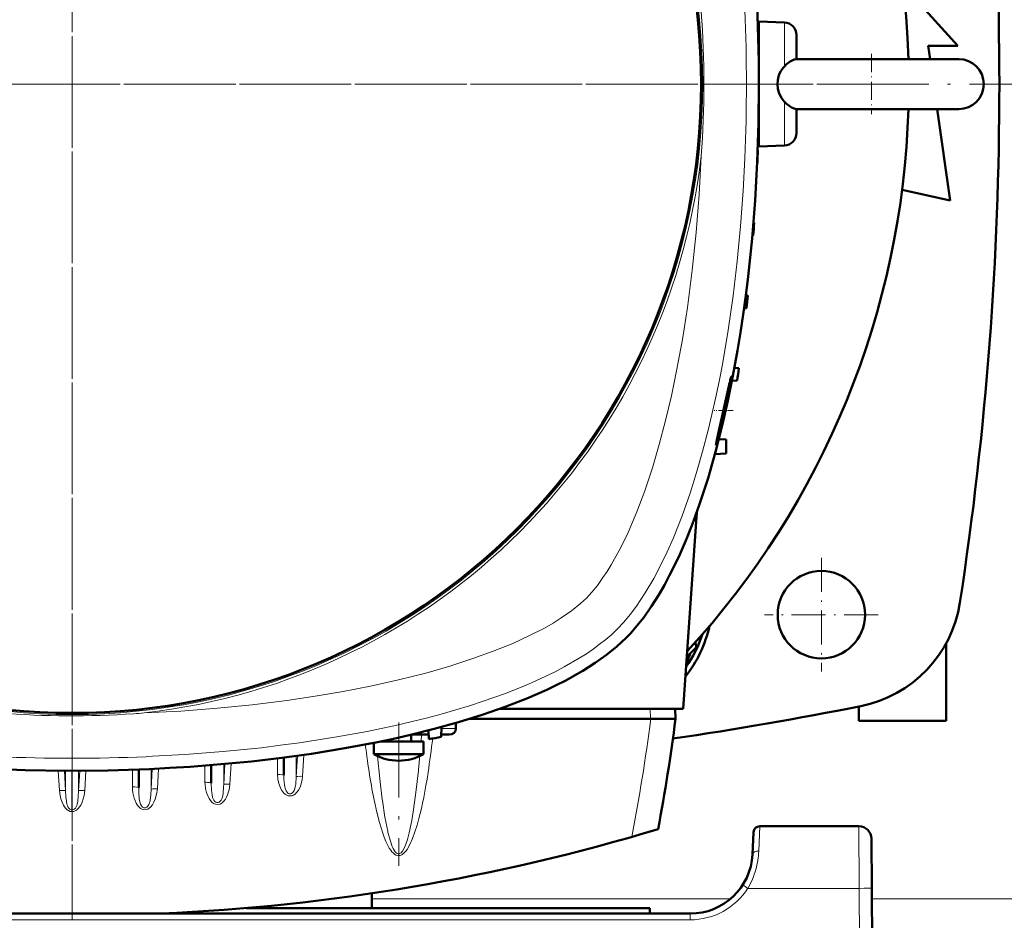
# Model space of a CAD drawing. Extents: x -1976 to 2357, y -1844 to 653.
# Tile 28 of 56: x 388 to 546, y -1489 to -1345. Entities that reach past the tile are written whole.
import ezdxf

# ---------------------------------------------------------------- set-up
doc = ezdxf.new("R2010")
doc.units = 0
doc.linetypes.add('DASHDOT', pattern=[18.5, 12, -3, 0.5, -3])

msp = doc.modelspace()

# ---------------------------------------------------------------- linework, layer by layer
at = {"color": 7, "linetype": 'DASHDOT', "lineweight": 18}
for p, q in [((396.57, -1181.13), (396.57, -1529.53)), ((396.57, -1224.03), (396.57, -1486.62)), ((570.77, -1355.33), (222.37, -1355.33)), ((527.86, -1355.32), (265.27, -1355.32)), ((448.87, -1457.61), (448.87, -1480.55))]:
    msp.add_line(p, q, dxfattribs=at)
at = {"color": 7, "lineweight": 50}
for p, q in [((529.63, -1339.51), (538.44, -1349.2)), ((510.64, -1345.46), (506.57, -1345.32)), ((506.57, -1365.32), (506.57, -1345.32)), ((506.57, -1347.7), (506.46, -1347.69)), ((512.57, -1351.33), (512.57, -1347.46)), ((533.69, -1349.2), (533.99, -1351.32)), ((538.44, -1349.2), (533.69, -1349.2)), ((512.54, -1351.32), (531.28, -1351.32)), ((517.85, -1351.32), (512.57, -1351.32)), ((538.57, -1351.32), (517.85, -1351.32)), ((531.28, -1351.32), (538.57, -1351.32)), ((512.54, -1359.32), (531.28, -1359.32)), ((512.57, -1362.76), (512.57, -1359.32)), ((531.28, -1359.32), (538.57, -1359.32)), ((535.12, -1359.32), (537.19, -1373.95)), ((506.57, -1362.95), (506.46, -1362.95)), ((512.57, -1363.18), (512.57, -1362.76)), ((506.57, -1365.32), (510.64, -1365.18)), ((506.36, -1365.95), (506.39, -1365.95)), ((506.28, -1367.95), (506.32, -1367.95)), ((537.19, -1373.95), (529.49, -1372.24)), ((505.68, -1377.57), (505.8, -1377.57)), ((505.5, -1379.58), (505.66, -1379.57)), ((504.46, -1389.19), (504.79, -1389.2)), ((504.19, -1391.21), (504.58, -1391.2)), ((503.36, -1400.82), (502.64, -1400.8)), ((503.08, -1402.82), (502.25, -1402.85)), ((500.15, -1412.21), (501.34, -1412.27)), ((501.34, -1414.52), (501.34, -1412.27)), ((499.52, -1414.62), (501.34, -1414.52)), ((496.62, -1423.89), (494.41, -1455.42)), ((509.57, -1440.3), (509.57, -1440.34)), ((494.99, -1447.11), (496.57, -1445.53)), ((496.57, -1445.53), (496.36, -1444.75)), ((536.57, -1457.32), (536.57, -1444.89)), ((516.58, -1447.32), (516.55, -1447.32)), ((494.41, -1455.42), (465, -1455.42)), ((493.17, -1455.42), (493.22, -1457.02)), ((522.57, -1455.03), (522.57, -1457.32)), ((489.22, -1457.02), (460.18, -1457.02)), ((489.22, -1457.02), (489.24, -1457.02)), ((489.24, -1457.02), (493.22, -1457.02)), ((455.75, -1458.31), (455.69, -1459.9)), ((458.01, -1457.67), (458.05, -1458.55)), ((536.57, -1457.32), (522.57, -1457.32)), ((450.87, -1460.62), (450.87, -1459.55)), ((450.96, -1459.52), (453.16, -1459.52)), ((453.66, -1459.52), (453.16, -1459.52)), ((453.69, -1460.26), (453.64, -1458.86)), ((456.96, -1459.52), (455.7, -1459.52)), ((444.87, -1462.65), (444.87, -1460.86)), ((452.16, -1460.62), (446.01, -1460.62)), ((446.87, -1460.62), (446.87, -1460.44)), ((452.87, -1460.62), (452.16, -1460.62)), ((452.87, -1462.65), (452.87, -1460.62)), ((430.48, -1463.21), (430.48, -1466.05)), ((446.59, -1462.65), (444.87, -1462.65)), ((452.16, -1462.65), (446.59, -1462.65)), ((452.16, -1462.65), (452.87, -1462.65)), ((418.85, -1464.43), (418.85, -1467.29)), ((407.23, -1465.12), (407.23, -1468.03)), ((522.59, -1474.21), (506.72, -1474.21)), ((505.72, -1475.16), (505.54, -1478.73)), ((524.59, -1476.2), (524.64, -1484.16)), ((444.57, -1487.32), (444.57, -1484.96)), ((525.07, -1566.21), (524.64, -1484.16)), ((495.55, -1488.21), (297.57, -1488.21)), ((424.47, -1487.32), (489.07, -1487.32)), ((489.07, -1488.21), (489.07, -1487.32))]:
    msp.add_line(p, q, dxfattribs=at)
at = {"color": 7, "lineweight": 18}
for p, q in [((510.64, -1352.49), (510.64, -1345.46)), ((510.64, -1364.65), (510.64, -1358.15)), ((510.64, -1365.18), (510.64, -1364.65)), ((489.17, -1455.42), (489.22, -1457.02)), ((455.74, -1458.55), (458.05, -1458.55)), ((452.53, -1459.52), (452.45, -1460.62)), ((429.48, -1465.93), (429.48, -1463.33)), ((432.67, -1462.91), (432.47, -1466.28)), ((432.47, -1462.94), (432.47, -1466.28)), ((433.67, -1462.77), (433.47, -1466.23)), ((437.28, -1462.3), (436.89, -1462.35)), ((417.85, -1467.17), (417.85, -1464.51)), ((421.04, -1464.24), (420.85, -1467.53)), ((420.85, -1464.26), (420.85, -1467.53)), ((422.04, -1464.15), (421.84, -1467.47)), ((394.35, -1465.31), (394.54, -1468.48)), ((395.34, -1465.32), (395.53, -1468.53)), ((395.53, -1465.32), (395.53, -1468.53)), ((396.54, -1471.58), (396.54, -1465.32)), ((396.59, -1471.58), (396.59, -1465.32)), ((397.79, -1465.32), (397.6, -1468.53)), ((397.6, -1465.32), (397.6, -1468.53)), ((398.78, -1465.31), (398.59, -1468.48)), ((406.23, -1467.91), (406.23, -1465.16)), ((409.41, -1465.03), (409.22, -1468.28)), ((409.22, -1465.04), (409.22, -1468.28)), ((410.41, -1464.98), (410.22, -1468.23)), ((433.46, -1466.27), (433.47, -1466.23)), ((446.26, -1470.1), (446.24, -1469.93)), ((396.54, -1471.58), (396.59, -1471.58)), ((506.54, -1478.18), (506.72, -1474.21)), ((522.64, -1484.16), (522.59, -1474.21)), ((447.16, -1475.17), (447.12, -1475)), ((522.64, -1484.16), (504.8, -1484.16)), ((522.64, -1484.16), (523.07, -1566.21)), ((502.03, -1485.82), (444.57, -1485.82)), ((588.03, -1485.82), (524.64, -1485.82)), ((495.55, -1488.21), (495.55, -1489.2)), ((495.55, -1489.2), (297.57, -1489.2))]:
    msp.add_line(p, q, dxfattribs=at)
at = {"color": 7, "linetype": 'DASHDOT', "lineweight": 18, "ltscale": 0.241299}
msp.add_line((524.57, -1350.5), (524.57, -1360.15), dxfattribs=at)
at = {"color": 7, "linetype": 'DASHDOT', "lineweight": 18, "ltscale": 0.125203}
msp.add_line((511.05, -1355.32), (506.04, -1355.32), dxfattribs=at)
at = {"color": 7, "linetype": 'DASHDOT', "lineweight": 18, "ltscale": 0.076286}
msp.add_line((502.46, -1407.62), (499.4, -1407.62), dxfattribs=at)
at = {"color": 7, "linetype": 'DASHDOT', "lineweight": 18, "ltscale": 0.454999}
for p, q in [((516.57, -1431.22), (516.57, -1449.42)), ((525.67, -1440.32), (507.47, -1440.32))]:
    msp.add_line(p, q, dxfattribs=at)
at = {"color": 7, "linetype": 'DASHDOT', "lineweight": 18, "ltscale": 0.097552}
msp.add_line((396.57, -1488.54), (396.57, -1484.63), dxfattribs=at)
at = {"color": 7, "lineweight": 50}
for points in [[(510.64, -1352.49), (510.99, -1352.16), (511.59, -1351.71), (512.21, -1351.4), (512.54, -1351.32)], [(509.53, -1355.32), (509.57, -1354.7), (509.71, -1354.09), (509.87, -1353.65), (510.08, -1353.23), (510.43, -1352.72), (510.64, -1352.49)], [(506.57, -1355.32), (506.5, -1361.57), (506.29, -1367.78), (505.94, -1373.95), (505.46, -1380.07), (504.83, -1386.13), (504.46, -1389.2), (504.04, -1392.25), (503.61, -1395.13), (503.14, -1397.99), (502.4, -1402.07), (501.59, -1406.08), (500.69, -1410.02)], [(510.64, -1358.15), (510.38, -1357.86), (510.16, -1357.55), (509.81, -1356.86), (509.6, -1356.11), (509.53, -1355.32)], [(512.54, -1359.32), (512.2, -1359.24), (511.81, -1359.06), (511.37, -1358.78), (511, -1358.49), (510.64, -1358.15)], [(500.12, -1411.87), (500.53, -1410.34), (501.28, -1407.2), (501.81, -1404.61), (502.15, -1402.56), (502.19, -1402.17), (502.19, -1402.14), (502.18, -1402.13), (502.18, -1402.12), (502.18, -1402.12), (502.18, -1402.12)], [(502.18, -1402.12), (502.18, -1402.12), (502.17, -1402.13), (502.15, -1402.17), (502.04, -1402.54)], [(501.76, -1403.72), (500.74, -1408.27), (500.21, -1410.62), (499.82, -1412.37), (499.7, -1412.97), (499.69, -1413.1)], [(500.69, -1410.02), (499.62, -1414.23), (498.42, -1418.43), (497.76, -1420.52), (497.07, -1422.6), (496.08, -1425.34), (495.02, -1428.04), (493.88, -1430.69)], [(499.7, -1413.12), (499.7, -1413.12), (499.71, -1413.12), (499.72, -1413.09), (499.81, -1412.88)], [(493.88, -1430.69), (493.12, -1432.33), (492.27, -1434.01), (491.44, -1435.57), (490.53, -1437.14), (489.38, -1438.97), (488.12, -1440.75), (486.76, -1442.45), (486.04, -1443.27), (485.29, -1444.05)], [(485.29, -1444.05), (483.8, -1445.43), (482.14, -1446.77), (480.33, -1448.05), (478.38, -1449.29), (477.02, -1450.08), (475.62, -1450.84), (474.12, -1451.6), (472.58, -1452.34), (469.41, -1453.73), (465.91, -1455.09), (462.25, -1456.36), (458.46, -1457.54), (454.57, -1458.62), (450.57, -1459.61), (448.03, -1460.19), (445.46, -1460.73), (440.24, -1461.72), (434.93, -1462.59), (430.14, -1463.25), (425.29, -1463.82), (420.41, -1464.29), (415.49, -1464.68), (412.23, -1464.88), (408.95, -1465.05), (405.62, -1465.18), (402.27, -1465.26), (395.63, -1465.32), (389.03, -1465.22), (382.44, -1464.97)]]:
    msp.add_lwpolyline(points, dxfattribs=at)
at = {"color": 7, "lineweight": 18}
for points in [[(484.19, -1430.04), (484.91, -1428.62), (485.61, -1427.14), (486.33, -1425.5), (487.02, -1423.82), (488.28, -1420.46), (489.5, -1416.81), (490.61, -1413.05), (491.63, -1409.19), (492.55, -1405.25), (493.39, -1401.25), (494.31, -1396.22), (495.11, -1391.13), (495.51, -1388.14), (495.88, -1385.14), (496.51, -1379.09), (496.98, -1373), (497.32, -1366.88)], [(483.87, -1442.63), (484.93, -1441.5), (485.96, -1440.28), (486.95, -1438.95), (487.67, -1437.91), (488.37, -1436.82), (489.72, -1434.54), (490.83, -1432.44), (491.88, -1430.25), (492.87, -1428), (493.58, -1426.26), (494.26, -1424.49), (495.54, -1420.87), (496.59, -1417.56), (497.55, -1414.2), (498.45, -1410.77), (499.05, -1408.25), (499.62, -1405.71), (500.18, -1402.98), (500.71, -1400.24), (501.64, -1394.77), (502.43, -1389.24), (503.09, -1383.67), (503.62, -1378.06), (504.03, -1372.42), (504.31, -1367.18)], [(478.93, -1437.68), (479.8, -1436.73), (480.7, -1435.63), (481.59, -1434.39), (482.26, -1433.39), (482.92, -1432.32), (484.19, -1430.04)], [(408.12, -1456.07), (414, -1455.76), (419.85, -1455.31), (425.43, -1454.75), (430.96, -1454.06), (435.48, -1453.39), (439.96, -1452.63), (444.38, -1451.76), (448.83, -1450.77), (453.2, -1449.67), (457.04, -1448.57), (460.77, -1447.36), (464.01, -1446.19), (467.13, -1444.92), (469.74, -1443.72), (472.21, -1442.46), (473.6, -1441.66), (474.91, -1440.84), (476.57, -1439.69), (478, -1438.54), (478.93, -1437.68)], [(408.42, -1463.06), (414.6, -1462.73), (420.76, -1462.25), (426.88, -1461.63), (429.95, -1461.25), (433.01, -1460.84), (436, -1460.39), (438.96, -1459.91), (443.81, -1459.02), (448.59, -1458.01), (453.3, -1456.88), (455.67, -1456.25), (458.01, -1455.58), (460.22, -1454.91), (462.4, -1454.2), (465.84, -1452.98), (469.16, -1451.66), (470.83, -1450.94), (472.46, -1450.18), (473.95, -1449.45), (475.4, -1448.68), (477.78, -1447.31), (478.93, -1446.58), (480.03, -1445.83), (481.06, -1445.07), (482.03, -1444.3), (482.99, -1443.47), (483.87, -1442.63)], [(439.2, -1461.9), (438.89, -1462), (438.25, -1462.14), (437.28, -1462.3)], [(446.24, -1469.93), (445.83, -1466.59), (445.48, -1462.97)], [(429.48, -1465.93), (429.53, -1466.66), (429.68, -1467.38), (429.93, -1468.06), (430.13, -1468.42), (430.36, -1468.76), (430.55, -1468.96), (430.76, -1469.13), (430.96, -1469.25), (431.18, -1469.33), (431.4, -1469.36), (431.63, -1469.35)], [(430.48, -1466.05), (430.49, -1466.66), (430.56, -1467.5), (430.63, -1467.92), (430.76, -1468.35), (430.85, -1468.56), (430.99, -1468.77), (431.19, -1468.94), (431.35, -1469), (431.53, -1469.02), (431.72, -1468.96), (431.9, -1468.83), (432.04, -1468.67), (432.14, -1468.47), (432.26, -1468.14), (432.32, -1467.91), (432.39, -1467.45), (432.47, -1466.28)], [(432.22, -1469.11), (432.58, -1468.77), (432.86, -1468.36), (433.13, -1467.79), (433.32, -1467.19), (433.41, -1466.74), (433.46, -1466.27)], [(432.47, -1466.28), (432.49, -1466.26), (432.58, -1466.24), (432.73, -1466.22), (433.1, -1466.21), (433.47, -1466.23)], [(452.03, -1465.3), (451.64, -1468.79), (451.2, -1471.92), (450.96, -1473.29)], [(410.22, -1468.23), (410.1, -1469.08), (409.87, -1469.9), (409.68, -1470.35), (409.44, -1470.77), (409.14, -1471.16), (408.93, -1471.33), (408.71, -1471.47), (408.33, -1471.58), (407.95, -1471.55), (407.74, -1471.47), (407.54, -1471.35), (407.21, -1471.04), (407.01, -1470.78), (406.84, -1470.49), (406.66, -1470.1), (406.51, -1469.71), (406.31, -1468.88), (406.25, -1468.4), (406.23, -1467.91)], [(407.52, -1470.65), (407.38, -1470.09), (407.33, -1469.82), (407.24, -1468.78), (407.23, -1468.03)], [(417.85, -1467.17), (417.86, -1467.52), (417.94, -1468.17), (418.1, -1468.8), (418.35, -1469.46), (418.51, -1469.77), (418.71, -1470.07), (418.95, -1470.34), (419.23, -1470.56), (419.55, -1470.7), (419.92, -1470.74), (420.28, -1470.65), (420.61, -1470.46), (420.89, -1470.19), (421.12, -1469.88), (421.31, -1469.54), (421.47, -1469.19), (421.71, -1468.38), (421.84, -1467.51), (421.84, -1467.47)], [(418.85, -1467.29), (418.9, -1468.47), (418.98, -1469.13), (419.08, -1469.59), (419.16, -1469.82), (419.27, -1470.04), (419.42, -1470.23), (419.6, -1470.36), (419.77, -1470.42), (419.94, -1470.42), (420.13, -1470.35), (420.3, -1470.21), (420.43, -1470.04), (420.53, -1469.84), (420.63, -1469.54), (420.75, -1468.94), (420.84, -1467.87), (420.85, -1467.53)], [(420.85, -1467.53), (420.87, -1467.51), (420.96, -1467.49), (421.11, -1467.47), (421.84, -1467.47)], [(395.53, -1468.53), (395.51, -1468.52), (395.42, -1468.49), (395.23, -1468.47), (394.54, -1468.48)], [(395.84, -1471.62), (395.57, -1471.39), (395.35, -1471.11), (395.17, -1470.81), (394.96, -1470.37), (394.78, -1469.83), (394.64, -1469.28), (394.54, -1468.48)], [(396.54, -1471.58), (396.37, -1471.55), (396.21, -1471.47), (396.04, -1471.32), (395.91, -1471.12), (395.82, -1470.91), (395.75, -1470.67), (395.65, -1470.2), (395.58, -1469.49), (395.53, -1468.53)], [(396.59, -1471.58), (396.76, -1471.55), (396.92, -1471.47), (397.09, -1471.32), (397.22, -1471.12), (397.31, -1470.91), (397.38, -1470.67), (397.48, -1470.2), (397.55, -1469.49), (397.6, -1468.53)], [(397.29, -1471.62), (397.56, -1471.39), (397.78, -1471.11), (397.96, -1470.81), (398.17, -1470.37), (398.35, -1469.83), (398.49, -1469.28), (398.59, -1468.48)], [(397.6, -1468.53), (397.62, -1468.52), (397.71, -1468.49), (397.9, -1468.47), (398.59, -1468.48)], [(409.22, -1468.28), (409.18, -1469.17), (409.07, -1470.11)], [(409.22, -1468.28), (409.23, -1468.27), (409.28, -1468.25), (409.5, -1468.22), (409.73, -1468.21), (410.22, -1468.23)], [(408.05, -1471.26), (407.85, -1471.14), (407.69, -1470.96), (407.52, -1470.65)], [(408.71, -1471.02), (408.54, -1471.18), (408.33, -1471.27), (408.19, -1471.28), (408.05, -1471.26)], [(409.07, -1470.11), (408.97, -1470.54), (408.88, -1470.75), (408.71, -1471.02)], [(446.31, -1475.3), (445.79, -1473.62), (445.36, -1471.93), (444.98, -1470.23)], [(447.12, -1475), (446.67, -1472.75), (446.26, -1470.1)], [(396.57, -1471.87), (396.26, -1471.83), (395.97, -1471.71), (395.84, -1471.62)], [(396.57, -1471.87), (396.87, -1471.83), (397.16, -1471.71), (397.29, -1471.62)], [(452.12, -1472.96), (451.82, -1474.05), (451.48, -1475.13), (451.09, -1476.2), (450.62, -1477.24), (450.23, -1477.91), (450, -1478.23), (449.72, -1478.52), (449.39, -1478.77), (449.12, -1478.88), (448.77, -1478.91), (448.44, -1478.82), (448.21, -1478.69), (448.02, -1478.53), (447.8, -1478.3), (447.6, -1478.06), (447.37, -1477.7), (447.15, -1477.32), (446.83, -1476.66), (446.55, -1475.98), (446.31, -1475.3)], [(450.96, -1473.29), (450.55, -1475.26), (450.26, -1476.35), (450.1, -1476.83), (449.79, -1477.62), (449.47, -1478.2), (449.26, -1478.45), (449.04, -1478.59), (448.9, -1478.62), (448.75, -1478.61), (448.54, -1478.5), (448.33, -1478.29), (448.01, -1477.78), (447.85, -1477.44)], [(447.85, -1477.44), (447.5, -1476.44), (447.16, -1475.17)]]:
    msp.add_lwpolyline(points, dxfattribs=at)
msp.add_circle((396.57, -1355.32), 101, dxfattribs=at)
at = {"color": 7, "lineweight": 50}
for centre, radius in [((396.57, -1355.32), 100.74), ((516.57, -1440.32), 7)]:
    msp.add_circle(centre, radius, dxfattribs=at)
for centre, radius, start, end in [((396.57, -1355.33), 134, 1.7141, 178.2858), ((-4.93, -1355.32), 550, 351.3152, 8.6848), ((510.57, -1347.46), 2, 0, 88), ((538.57, -1355.32), 4, 0, 90), ((181.57, -1355.32), 325, 359.8237, 0.1763), ((538.57, -1355.32), 4, 270, 0), ((396.57, -1355.33), 134, 317.3084, 358.293), ((510.57, -1363.18), 2, 272, 0), ((181.57, -1355.32), 325, 357.7737, 358.1265), ((181.57, -1355.32), 325, 355.7209, 356.0744), ((181.57, -1355.32), 325, 353.6625, 354.0172), ((181.57, -1355.32), 325, 351.5959, 351.9522), ((546.52, -1413.72), 45.87, 165.8814, 167.3994), ((479.98, -1406.27), 20.9, 341.5709, 344.4634), ((499.71, -1413.11), 0.0181, 165.2469, 232.7118), ((518.99, -1435.35), 20, 281.1692, 351.3152), ((479.03, -1437.78), 20.1, 321.5619, 347.5062), ((478.5, -1437.25), 20, 325.0012, 341.9326), ((483.19, -1441.94), 13.2, 332.8647, 339.62), ((396.57, -815.32), 652, 278.48677, 281.16921), ((170.93, -1415.12), 325, 349.4417, 352.5926), ((396.57, -1140.32), 325, 280.1234, 280.4818), ((448.87, -1455.72), 8, 240, 270), ((448.87, -1455.72), 8, 270, 300), ((506.72, -1475.21), 1, 90, 177), ((522.59, -1476.21), 2, 0.3, 90), ((396.57, -1163.52), 325, 272.5126, 286.7861), ((495.55, -1478.21), 10, 270, 357.0001), ((396.57, -1355.33), 134, 277.4156, 278.204)]:
    msp.add_arc(centre, radius, start, end, dxfattribs=at)
at = {"color": 7, "lineweight": 18}
for centre, radius, start, end in [((226.1, -1355.32), 278.46, 357.5597, 2.4396), ((350.25, -1355.32), 147.52, 355.507, 4.4923), ((396.57, -1355.32), 101.41, 276.5424, 353.4568), ((396.57, -1309.02), 147.51, 265.5067, 273.8371), ((396.58, -1309.19), 147.33, 273.8374, 274.4937), ((170.93, -1415.61), 321, 349.1719, 352.5876), ((298.3, -1441.53), 157.13, 351.189, 353.1941), ((396.57, -1184.86), 278.46, 267.5597, 272.4396), ((396.57, -1139.16), 325.7, 276.7434, 277.1126), ((261.39, -1446.07), 191.61, 354.2387, 354.9397), ((431.41, -1468.01), 1.36, 278.9694, 306.4815), ((398.91, -1471.54), 2.37, 180.966, 188.0005), ((394.22, -1471.54), 2.37, 351.9995, 359.034), ((493.02, -1477.54), 13.53, 344.6596, 357.2824), ((493.52, -1477.67), 13.01, 330.0886, 344.6192), ((470.1, -1537.56), 63.69, 56.9791, 57.8765), ((495.55, -1478.2), 11, 270.0069, 327.2297)]:
    msp.add_arc(centre, radius, start, end, dxfattribs=at)
at = {"color": 7, "lineweight": 50}
for centre, major_axis, ratio, start_param, end_param in [((473.56, -1357.22), (-0.73, -96.68), 0.341319, 1.592988, 2.198749), ((456.89, -1458.52), (1.14, -0.23), 0.853683, 4.943675, 6.488291)]:
    msp.add_ellipse(centre, major_axis=major_axis, ratio=ratio, start_param=start_param, end_param=end_param, dxfattribs=at)
at = {"color": 7, "lineweight": 18}
for centre, major_axis, ratio, start_param, end_param in [((453.16, -1458.52), (0, 1), 0.866025, 3.141593, 3.752854), ((448.57, -1417.97), (0.24, -60.87), 0.121427, 5.499933, 5.744375), ((429.48, -1463.31), (1, 0), 0.121869, 0.029596, 0.678029), ((429.48, -1466.05), (1, 0), 0.121869, 0, 1.570796), ((448.98, -1416.22), (-0.1, -62.68), 0.121204, 0.439156, 0.663903), ((406.23, -1468.03), (1, 0), 0.121869, 0, 1.570796), ((417.85, -1467.29), (1, 0), 0.121869, 0, 1.570797), ((506.54, -1478.79), (0.999, -0.053), 0.602236, 1.602683, 3.141439), ((522.64, -1484.17), (-2, -0.01), 0.005236, 3.141593, 4.712362)]:
    msp.add_ellipse(centre, major_axis=major_axis, ratio=ratio, start_param=start_param, end_param=end_param, dxfattribs=at)

doc.saveas('drawing.dxf')
